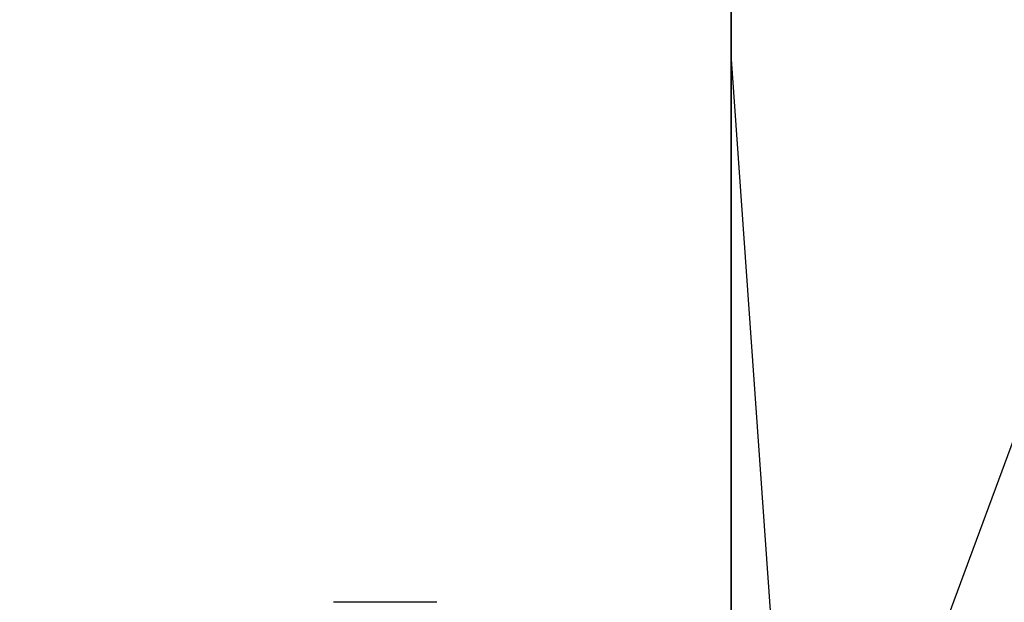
# Model space of a CAD drawing. Header units: millimetres. Extents: x -424979 to 718034, y -72486 to 344972.
# Tile 44 of 256: x 348071 to 350603, y 44382 to 45881. Entities that reach past the tile are written whole.
import ezdxf
from ezdxf import colors
from ezdxf.entities.mleader import LeaderData, LeaderLine
from ezdxf.math import Vec2, Vec3
from ezdxf.xclip import XClip

# ---------------------------------------------------------------- set-up
doc = ezdxf.new("R2010")
doc.units = ezdxf.units.MM
doc.header["$MEASUREMENT"] = 0
doc.header["$XCLIPFRAME"] = 0
for name, color, linetype, lineweight in [('0100_001_6_0_Nr_pióra__1', 7, 'Continuous', 13), ('IS_KLIM Opis_Średnice', 7, 'Continuous', 9), ('IS_KLIM_FREON', 6, 'GAS_LINE', 35)]:
    doc.layers.add(name, color=color, linetype=linetype, lineweight=lineweight)
doc.layers.add('IS_KLIM_urządzenia', color=3, linetype='Continuous')
doc.layers.add('Rysunki i obrazki', color=7, linetype='Continuous')
doc.linetypes.add('GAS_LINE', pattern='A,12.7,-5.08,["GAS",Standard,S=2.54,R=0,X=-2.54,Y=-1.27],-6.35', length=24.13)
picture_1 = doc.add_image_def('image6.tif', size_in_pixel=(4960, 3507))

# ---------------------------------------------------------------- blocks, each defined once
blk = doc.blocks.new('Rysunek_6_6', base_point=(-286891.4, 45461))
at = {"layer": '0100_001_6_0_Nr_pióra__1', "color": 7, "lineweight": 13}
image = blk.add_image(picture_1, insert=(-308193.9, 31056), size_in_units=(41994.7, 29692.6), rotation=-1.1954, dxfattribs=at)
image.set_boundary_path([(-0.5, -0.5), (4959.5, 3506.5)])
blk = doc.blocks.new('G$CE471A013')
at = {"linetype": 'Continuous'}
blk.add_line((34.96, 24.86), (34.96, 13.78), dxfattribs=at)

msp = doc.modelspace()

# ---------------------------------------------------------------- linework, layer by layer
at = {"layer": 'IS_KLIM_FREON', "lineweight": 35, "ltscale": 0.4}
msp.add_lwpolyline([(349536.4, 43836.2), (349900.4, 43836.2), (349900.4, 46151.3), (350593.7, 46151.3)], dxfattribs=at)

# ---------------------------------------------------------------- block references
at = {"layer": 'IS_KLIM_urządzenia', "xscale": -24, "yscale": 24, "zscale": 24, "rotation": 270}
msp.add_blockref('G$CE471A013', (348547.4, 43543), dxfattribs=at)
at = {"layer": 'Rysunki i obrazki', "color": 151, "linetype": 'Continuous', "lineweight": 20, "true_color": 0x80c2ff}
ref = msp.add_blockref('Rysunek_6_6', (361669.9, 45461), dxfattribs=at)
XClip(ref).set_block_clipping_path([(-308193.8982892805, 31055.984616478), (-266208.371343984, 30179.8821280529), (-265588.9174272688, 59866.0198290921), (-307574.4443725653, 60742.1223175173)])

# ---------------------------------------------------------------- next in the draw order: leaders
at = {"layer": 'IS_KLIM Opis_Średnice', "ltscale": 30}
ml = msp.add_multileader_mtext('Standard', dxfattribs=at)
ml.set_content('{\\fArial|b0|i0|c238|p0;%%C6,35/%%C9,52}', color=256)
ml.set_leader_properties()
ml.build(insert=Vec2(0, 0))
ml.multileader.update_dxf_attribs({"text_left_attachment_type": 5, "text_right_attachment_type": 5, "dogleg_length": 0.8})
ctx = ml.context
ctx.base_point, ctx.char_height, ctx.plane_origin = Vec3(350726.2, 45066.6), 250, Vec3(357750.8, 45643.7)
ctx.left_attachment, ctx.right_attachment = 5, 5
notes = []
notes.append((ctx, [(0, (1, 1, 0), (350725.4, 45066.6), (1, 0), 0.8, [(1, [(349900.4, 45783.9), (350074.8, 43307.9)], 256, [])])]))
ctx.mtext.insert, ctx.mtext.flow_direction = Vec3(350728.2, 45375.3), 5
ctx.mtext.has_bg_fill, ctx.mtext.bg_color, ctx.mtext.bg_scale_factor, ctx.mtext.bg_transparency, ctx.mtext.use_window_bg_color = 1, -939524096, 1.5, 0, 1
for ctx, leaders in notes:
    for number, flags, end, landing, length, lines in leaders:
        leader = LeaderData()
        leader.index, (leader.has_last_leader_line, leader.has_dogleg_vector, leader.attachment_direction) = number, flags
        leader.last_leader_point, leader.dogleg_vector, leader.dogleg_length = Vec3(end), Vec3(landing), length
        for number, points, colour, breaks in lines:
            line = LeaderLine()
            line.index, line.vertices, line.color, line.breaks = number, Vec3.list(points), colors.encode_raw_color(colour), breaks
            leader.lines.append(line)
        ctx.leaders.append(leader)

doc.saveas('drawing.dxf')
